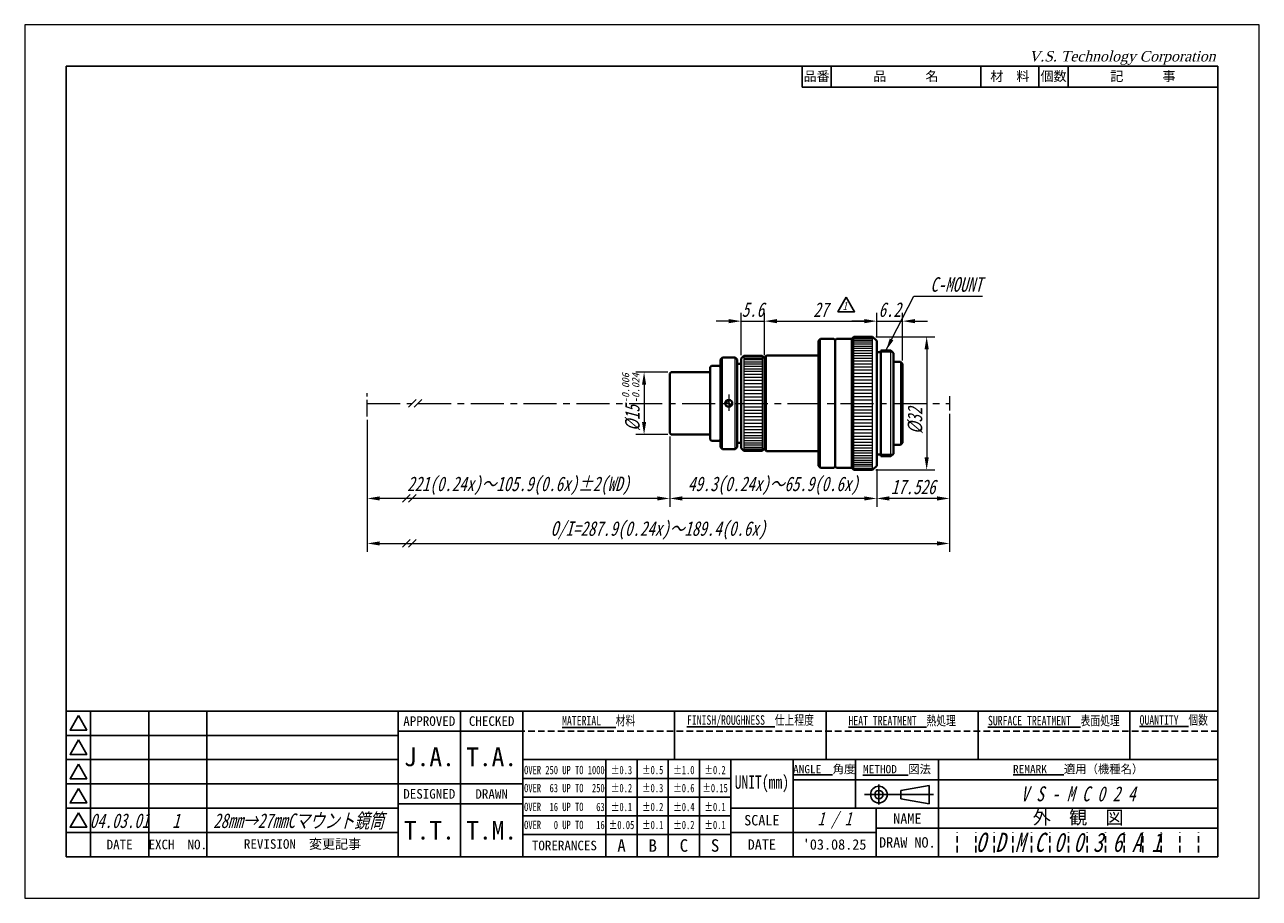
# Model space of a CAD drawing. Header units: millimetres. Extents: x 0 to 297, y 0 to 210.
import ezdxf

# ---------------------------------------------------------------- set-up
doc = ezdxf.new("R2010")
doc.units = ezdxf.units.MM
doc.header["$LTSCALE"] = 0.25
doc.linetypes.add('CENTER', pattern=[50.8, 31.75, -6.35, 6.35, -6.35])
doc.linetypes.add('HIDDEN', pattern=[9.525, 6.35, -3.175])
for name, color, linetype, lineweight in [('11-太線', 7, 'Continuous', 40), ('12-中線', 7, 'Continuous', 20), ('2-中心線', 5, 'CENTER', 20), ('4-寸法線', 5, 'Continuous', 20), ('5-文字', 5, 'Continuous', 20), ('6-図面枠', 5, 'Continuous', 25), ('補助線', 254, 'Continuous', 0)]:
    doc.layers.add(name, color=color, linetype=linetype, lineweight=lineweight)
doc.styles.add('(TNK)aSS', font='MS Gothic.ttf', dxfattribs={"width": 0.75, "oblique": 15, "height": 3.5})
doc.styles.add('italic_01', font='MS Gothic.ttf', dxfattribs={"width": 0.75, "oblique": 15, "height": 2})
doc.styles.add('narrow_01', font='MS Gothic.ttf', dxfattribs={"width": 0.75, "height": 2})
doc.styles.add('VST', font='CENTURY.TTF', dxfattribs={"oblique": 15, "height": 2.5})
doc.dimstyles.new('TMIZO', dxfattribs={"dimscale": 0, "dimtxt": 3.5, "dimasz": 3, "dimexe": 2, "dimexo": 0.8, "dimgap": 1, "dimtad": 3, "dimtoh": 1, "dimdec": 1, "dimrnd": 0.005, "dimdsep": 46, "dimtxsty": '(TNK)aSS', "dimcen": 0, "dimclrd": 5, "dimclre": 5, "dimclrt": 5, "dimaunit": 1, "dimadec": 0, "dimazin": 2, "dimtfac": 1, "dimtdec": 1, "dimtmove": 0, "dimatfit": 3, "dimfxl": 1, "dimtolj": 1, "dimtzin": 0, "dimlwd": -1, "dimlwe": -1, "dimarcsym": 0})

# ---------------------------------------------------------------- blocks, each defined once
blk = doc.blocks.new('*D1')
at = {"layer": '4-寸法線', "color": 5}
for p, q in [((222.48, 116.45), (222.48, 83.3)), ((82.42, 115.05), (82.42, 83.3)), ((85.42, 85.3), (219.48, 85.3))]:
    blk.add_line(p, q, dxfattribs=at)
for points in [[(85.42, 85.8), (85.42, 84.8), (82.42, 85.3)], [(219.48, 85.8), (219.48, 84.8), (222.48, 85.3)]]:
    blk.add_solid(points, dxfattribs=at)
at = {"layer": 'Defpoints', "color": 0}
for p in [(82.42, 115.85), (222.48, 117.25), (222.48, 85.3)]:
    blk.add_point(p, dxfattribs=at)
at = {"layer": '4-寸法線', "color": 5, "insert": (152.45, 88.42), "char_height": 3.5, "attachment_point": 5, "style": '(TNK)aSS'}
blk.add_mtext('\\A1;O/I=287.9(0.24x)～189.4(0.6x)', dxfattribs=at)
blk = doc.blocks.new('*D2')
at = {"layer": '4-寸法線', "color": 5}
for p, q in [((155.18, 110.98), (155.18, 94.12)), ((204.98, 103.18), (204.98, 94.12)), ((201.98, 96.12), (158.18, 96.12))]:
    blk.add_line(p, q, dxfattribs=at)
for points in [[(158.18, 96.62), (158.18, 95.62), (155.18, 96.12)], [(201.98, 96.62), (201.98, 95.62), (204.98, 96.12)]]:
    blk.add_solid(points, dxfattribs=at)
at = {"layer": 'Defpoints', "color": 0}
for p in [(155.18, 111.78), (204.98, 103.98), (155.18, 96.12)]:
    blk.add_point(p, dxfattribs=at)
at = {"layer": '4-寸法線', "color": 5, "insert": (180.08, 99.16), "char_height": 3.5, "attachment_point": 5, "style": '(TNK)aSS'}
blk.add_mtext('\\A1;49.3(0.24x)～65.9(0.6x)', dxfattribs=at)
blk = doc.blocks.new('*D3')
at = {"layer": '4-寸法線', "color": 5}
for p, q in [((82.42, 115.05), (82.42, 94.12)), ((155.18, 110.98), (155.18, 94.12)), ((152.18, 96.12), (85.42, 96.12))]:
    blk.add_line(p, q, dxfattribs=at)
for points in [[(85.42, 96.62), (85.42, 95.62), (82.42, 96.12)], [(152.18, 96.62), (152.18, 95.62), (155.18, 96.12)]]:
    blk.add_solid(points, dxfattribs=at)
at = {"layer": 'Defpoints', "color": 0}
for p in [(82.42, 115.85), (155.18, 111.78), (82.42, 96.12)]:
    blk.add_point(p, dxfattribs=at)
at = {"layer": '4-寸法線', "color": 5, "insert": (118.8, 99.16), "char_height": 3.5, "attachment_point": 5, "style": '(TNK)aSS'}
blk.add_mtext('\\A1;221(0.24x)～105.9(0.6x)±2(WD)', dxfattribs=at)
blk = doc.blocks.new('*D4')
at = {"layer": '4-寸法線', "color": 5}
for p, q in [((222.48, 116.45), (222.48, 94.12)), ((204.98, 103.18), (204.98, 94.12)), ((219.48, 96.12), (207.98, 96.12))]:
    blk.add_line(p, q, dxfattribs=at)
for points in [[(207.98, 96.62), (207.98, 95.62), (204.98, 96.12)], [(219.48, 96.62), (219.48, 95.62), (222.48, 96.12)]]:
    blk.add_solid(points, dxfattribs=at)
at = {"layer": 'Defpoints', "color": 0}
for p in [(222.48, 117.25), (204.98, 103.98), (204.98, 96.12)]:
    blk.add_point(p, dxfattribs=at)
at = {"layer": '4-寸法線', "color": 5, "insert": (213.73, 98.87), "char_height": 3.5, "attachment_point": 5, "style": '(TNK)aSS'}
blk.add_mtext('\\A1;17.526', dxfattribs=at)
blk = doc.blocks.new('*D5')
at = {"layer": '4-寸法線', "color": 5}
for p, q in [((204.78, 134.98), (218.98, 134.98)), ((216.98, 131.98), (216.98, 105.98)), ((204.78, 102.98), (218.98, 102.98))]:
    blk.add_line(p, q, dxfattribs=at)
for points in [[(216.48, 131.98), (217.48, 131.98), (216.98, 134.98)], [(216.48, 105.98), (217.48, 105.98), (216.98, 102.98)]]:
    blk.add_solid(points, dxfattribs=at)
at = {"layer": 'Defpoints', "color": 0}
for p in [(203.98, 134.98), (203.98, 102.98), (216.98, 102.98)]:
    blk.add_point(p, dxfattribs=at)
at = {"layer": '4-寸法線', "color": 5, "insert": (214.23, 114.8), "char_height": 3.5, "attachment_point": 5, "rotation": 90, "style": '(TNK)aSS'}
blk.add_mtext('\\A1;{\\fMS UI Gothic|b0|i0|c128|p17;%%c}32', dxfattribs=at)
blk = doc.blocks.new('*D6')
at = {"layer": '4-寸法線', "color": 5}
for p, q in [((177.98, 130.78), (177.98, 140.74)), ((204.98, 134.78), (204.98, 140.74)), ((180.98, 138.74), (201.98, 138.74))]:
    blk.add_line(p, q, dxfattribs=at)
for points in [[(180.98, 139.24), (180.98, 138.24), (177.98, 138.74)], [(201.98, 139.24), (201.98, 138.24), (204.98, 138.74)]]:
    blk.add_solid(points, dxfattribs=at)
at = {"layer": 'Defpoints', "color": 0}
for p in [(204.98, 138.74), (204.98, 133.98), (177.98, 129.98)]:
    blk.add_point(p, dxfattribs=at)
at = {"layer": '4-寸法線', "color": 5, "insert": (191.48, 141.49), "char_height": 3.5, "attachment_point": 5, "style": '(TNK)aSS'}
blk.add_mtext('\\A1;27', dxfattribs=at)
blk = doc.blocks.new('*D7')
at = {"layer": '4-寸法線', "color": 5}
for p, q in [((154.68, 126.48), (147, 126.48)), ((149, 123.48), (149, 114.48)), ((154.68, 111.48), (147, 111.48))]:
    blk.add_line(p, q, dxfattribs=at)
for points in [[(148.5, 123.48), (149.5, 123.48), (149, 126.48)], [(148.5, 114.48), (149.5, 114.48), (149, 111.48)]]:
    blk.add_solid(points, dxfattribs=at)
at = {"layer": 'Defpoints', "color": 0}
for p in [(155.48, 126.48), (149, 111.48), (155.48, 111.48)]:
    blk.add_point(p, dxfattribs=at)
at = {"layer": '4-寸法線', "color": 5, "insert": (146.25, 115.45), "char_height": 3.5, "attachment_point": 5, "rotation": 90, "style": '(TNK)aSS'}
blk.add_mtext('\\A1;%%c15', dxfattribs=at)
blk = doc.blocks.new('*D8')
at = {"layer": '4-寸法線', "color": 5}
for p, q in [((204.98, 134.78), (204.98, 140.74)), ((211.18, 129.28), (211.18, 140.74)), ((201.98, 138.74), (198.98, 138.74)), ((204.98, 138.74), (211.18, 138.74)), ((214.18, 138.74), (217.18, 138.74))]:
    blk.add_line(p, q, dxfattribs=at)
for points in [[(201.98, 139.24), (201.98, 138.24), (204.98, 138.74)], [(214.18, 139.24), (214.18, 138.24), (211.18, 138.74)]]:
    blk.add_solid(points, dxfattribs=at)
at = {"layer": 'Defpoints', "color": 0}
for p in [(211.18, 138.74), (204.98, 133.98), (211.18, 128.48)]:
    blk.add_point(p, dxfattribs=at)
at = {"layer": '4-寸法線', "color": 5, "insert": (208.08, 141.49), "char_height": 3.5, "attachment_point": 5, "style": '(TNK)aSS'}
blk.add_mtext('\\A1;6.2', dxfattribs=at)
blk = doc.blocks.new('*D10')
at = {"layer": '4-寸法線', "color": 5}
for p, q in [((172.38, 130.58), (172.38, 140.74)), ((177.98, 130.58), (177.98, 140.74)), ((169.38, 138.74), (166.38, 138.74)), ((172.38, 138.74), (177.98, 138.74)), ((180.98, 138.74), (183.98, 138.74))]:
    blk.add_line(p, q, dxfattribs=at)
for points in [[(169.38, 139.24), (169.38, 138.24), (172.38, 138.74)], [(180.98, 139.24), (180.98, 138.24), (177.98, 138.74)]]:
    blk.add_solid(points, dxfattribs=at)
at = {"layer": 'Defpoints', "color": 0}
for p in [(177.98, 138.74), (172.38, 129.78), (177.98, 129.78)]:
    blk.add_point(p, dxfattribs=at)
at = {"layer": '4-寸法線', "color": 5, "insert": (175.18, 141.49), "char_height": 3.5, "attachment_point": 5, "style": '(TNK)aSS'}
blk.add_mtext('\\A1;5.6', dxfattribs=at)

msp = doc.modelspace()

# ---------------------------------------------------------------- linework, layer by layer
at = {"layer": '11-太線', "ltscale": 0.5}
for p, q in [((191.48, 134.48), (190.98, 133.98)), ((190.98, 118.98), (190.98, 133.98)), ((194.68, 134.48), (191.48, 134.48)), ((194.68, 134.48), (194.98, 134.18)), ((195.28, 134.48), (194.98, 134.18)), ((194.98, 118.98), (194.98, 134.18)), ((198.98, 134.48), (195.28, 134.48)), ((198.98, 134.48), (199.48, 134.98)), ((198.98, 118.98), (198.98, 134.48)), ((199.48, 134.98), (203.98, 134.98)), ((203.98, 134.98), (204.98, 133.98)), ((204.98, 118.98), (204.98, 133.98)), ((198.98, 131.88), (198.98, 132.88)), ((205.98, 131.28), (204.98, 131.28)), ((205.98, 131.68), (205.98, 106.28)), ((205.98, 131.68), (208.38, 131.68)), ((208.38, 131.68), (208.98, 131.08)), ((208.98, 106.88), (208.98, 131.08)), ((167.88, 129.98), (167.38, 129.48)), ((170.88, 129.98), (167.88, 129.98)), ((170.88, 129.98), (171.38, 129.48)), ((172.98, 130.38), (172.38, 129.78)), ((172.38, 118.98), (172.38, 129.78)), ((172.38, 118.98), (172.38, 129.48)), ((177.38, 130.38), (172.98, 130.38)), ((177.38, 130.38), (177.98, 129.78)), ((177.98, 129.98), (178.48, 130.48)), ((177.98, 118.98), (177.98, 129.98)), ((190.98, 130.48), (178.48, 130.48)), ((208.98, 128.98), (210.68, 128.98)), ((210.68, 128.98), (211.18, 128.48)), ((211.18, 109.48), (211.18, 128.48)), ((172.38, 118.98), (172.38, 108.48)), ((172.38, 118.98), (172.38, 108.18)), ((177.98, 118.98), (177.98, 107.98)), ((190.98, 118.98), (190.98, 103.98)), ((194.98, 118.98), (194.98, 103.78)), ((198.98, 118.98), (198.98, 103.48)), ((204.98, 118.98), (204.98, 103.98)), ((167.88, 107.98), (167.38, 108.48)), ((170.88, 107.98), (167.88, 107.98)), ((170.88, 107.98), (171.38, 108.48)), ((172.98, 107.58), (172.38, 108.18)), ((177.38, 107.58), (172.98, 107.58)), ((177.38, 107.58), (177.98, 108.18)), ((177.98, 107.98), (178.48, 107.48)), ((190.98, 107.48), (178.48, 107.48)), ((208.98, 108.98), (210.68, 108.98)), ((210.68, 108.98), (211.18, 109.48)), ((191.48, 103.48), (190.98, 103.98)), ((198.98, 106.08), (198.98, 105.08)), ((203.98, 102.98), (204.98, 103.98)), ((205.98, 106.68), (204.98, 106.68)), ((205.98, 106.28), (208.38, 106.28)), ((208.38, 106.28), (208.98, 106.88)), ((194.68, 103.48), (191.48, 103.48)), ((194.68, 103.48), (194.98, 103.78)), ((195.28, 103.48), (194.98, 103.78)), ((198.98, 103.48), (195.28, 103.48)), ((198.98, 103.48), (199.48, 102.98)), ((199.48, 102.98), (203.98, 102.98))]:
    msp.add_line(p, q, dxfattribs=at)
at = {"layer": '11-太線'}
for p, q in [((165.18, 127.98), (164.88, 127.68)), ((165.18, 127.98), (167.08, 127.98)), ((167.08, 127.98), (167.38, 127.68)), ((167.38, 129.48), (167.38, 108.48)), ((171.38, 129.48), (171.38, 108.48)), ((172.38, 128.48), (171.38, 128.48)), ((177.98, 129.98), (177.98, 107.98)), ((155.48, 126.48), (155.18, 126.18)), ((155.18, 126.18), (155.18, 111.78)), ((164.88, 126.48), (155.48, 126.48)), ((164.88, 118.98), (164.88, 127.68)), ((164.88, 118.98), (164.88, 110.28)), ((155.48, 111.48), (155.18, 111.78)), ((164.88, 111.48), (155.48, 111.48)), ((165.18, 109.98), (164.88, 110.28)), ((165.18, 109.98), (167.08, 109.98)), ((167.08, 109.98), (167.38, 110.28)), ((172.38, 109.48), (171.38, 109.48))]:
    msp.add_line(p, q, dxfattribs=at)
at = {"layer": '11-太線', "ltscale": 0.5}
msp.add_circle((169.38, 118.98), 0.85, dxfattribs=at)
at = {"layer": '12-中線', "ltscale": 0.5}
for p, q in [((191.48, 103.48), (191.48, 134.48)), ((199.48, 102.98), (199.48, 134.98)), ((199.48, 134.58), (203.98, 134.58)), ((203.98, 134.08), (199.48, 134.08)), ((203.98, 133.68), (199.48, 133.68)), ((203.98, 102.98), (203.98, 134.98)), ((203.98, 133.18), (199.48, 133.18)), ((203.98, 132.68), (199.48, 132.68)), ((203.98, 132.18), (199.48, 132.18)), ((203.98, 131.58), (199.48, 131.58)), ((203.98, 130.98), (199.48, 130.98)), ((208.78, 131.28), (205.98, 131.28)), ((208.38, 106.28), (208.38, 131.68)), ((167.88, 107.98), (167.88, 129.98)), ((170.88, 107.98), (170.88, 129.98)), ((172.98, 130.38), (172.98, 107.58)), ((172.98, 130.28), (177.38, 130.28)), ((172.98, 129.88), (177.38, 129.88)), ((172.98, 129.48), (177.38, 129.48)), ((172.98, 128.98), (177.38, 128.98)), ((172.98, 128.48), (177.38, 128.48)), ((172.98, 127.88), (177.38, 127.88)), ((177.38, 130.38), (177.38, 107.58)), ((178.48, 107.48), (178.48, 130.48)), ((203.98, 130.38), (199.48, 130.38)), ((203.98, 129.78), (199.48, 129.78)), ((203.98, 129.08), (199.48, 129.08)), ((203.98, 128.38), (199.48, 128.38)), ((172.98, 127.28), (177.38, 127.28)), ((172.98, 126.68), (177.38, 126.68)), ((172.98, 125.98), (177.38, 125.98)), ((172.98, 125.28), (177.38, 125.28)), ((203.98, 127.68), (199.48, 127.68)), ((203.98, 126.98), (199.48, 126.98)), ((203.98, 126.18), (199.48, 126.18)), ((203.98, 125.38), (199.48, 125.38)), ((172.98, 124.58), (177.38, 124.58)), ((172.98, 123.78), (177.38, 123.78)), ((172.98, 122.98), (177.38, 122.98)), ((172.98, 122.18), (177.38, 122.18)), ((203.98, 124.58), (199.48, 124.58)), ((203.98, 123.78), (199.48, 123.78)), ((203.98, 122.98), (199.48, 122.98)), ((203.98, 122.18), (199.48, 122.18)), ((169.87, 118.28), (168.68, 119.46)), ((170.08, 118.49), (168.9, 119.68)), ((172.98, 121.38), (177.38, 121.38)), ((172.98, 120.58), (177.38, 120.58)), ((172.98, 119.78), (177.38, 119.78)), ((172.98, 118.98), (177.38, 118.98)), ((203.98, 121.38), (199.48, 121.38)), ((203.98, 120.58), (199.48, 120.58)), ((203.98, 119.78), (199.48, 119.78)), ((199.48, 118.98), (203.98, 118.98)), ((172.98, 118.18), (177.38, 118.18)), ((172.98, 117.38), (177.38, 117.38)), ((172.98, 116.58), (177.38, 116.58)), ((203.98, 118.18), (199.48, 118.18)), ((203.98, 117.38), (199.48, 117.38)), ((203.98, 116.58), (199.48, 116.58)), ((172.98, 115.78), (177.38, 115.78)), ((172.98, 114.98), (177.38, 114.98)), ((172.98, 114.18), (177.38, 114.18)), ((172.98, 113.38), (177.38, 113.38)), ((203.98, 115.78), (199.48, 115.78)), ((203.98, 114.98), (199.48, 114.98)), ((203.98, 114.18), (199.48, 114.18)), ((203.98, 113.38), (199.48, 113.38)), ((172.98, 112.68), (177.38, 112.68)), ((172.98, 111.98), (177.38, 111.98)), ((172.98, 111.28), (177.38, 111.28)), ((172.98, 110.68), (177.38, 110.68)), ((172.98, 110.08), (177.38, 110.08)), ((203.98, 112.58), (199.48, 112.58)), ((203.98, 111.78), (199.48, 111.78)), ((203.98, 110.98), (199.48, 110.98)), ((203.98, 110.28), (199.48, 110.28)), ((172.98, 109.48), (177.38, 109.48)), ((172.98, 108.98), (177.38, 108.98)), ((172.98, 108.48), (177.38, 108.48)), ((172.98, 108.08), (177.38, 108.08)), ((172.98, 107.68), (177.38, 107.68)), ((203.98, 109.58), (199.48, 109.58)), ((203.98, 108.88), (199.48, 108.88)), ((203.98, 108.18), (199.48, 108.18)), ((203.98, 107.58), (199.48, 107.58)), ((203.98, 106.98), (199.48, 106.98)), ((203.98, 106.38), (199.48, 106.38)), ((203.98, 105.78), (199.48, 105.78)), ((203.98, 105.28), (199.48, 105.28)), ((203.98, 104.78), (199.48, 104.78)), ((203.98, 104.28), (199.48, 104.28)), ((208.78, 106.68), (205.98, 106.68)), ((203.98, 103.88), (199.48, 103.88)), ((199.48, 103.38), (203.98, 103.38))]:
    msp.add_line(p, q, dxfattribs=at)
at = {"layer": '12-中線'}
msp.add_line((210.68, 128.98), (210.68, 108.98), dxfattribs=at)
at = {"layer": '2-中心線', "ltscale": 0.5}
for p, q in [((82.42, 115.85), (82.42, 122.11)), ((94.14, 119.91), (92.29, 118.05)), ((95.55, 119.91), (93.7, 118.05)), ((169.38, 121.11), (169.38, 116.63))]:
    msp.add_line(p, q, dxfattribs=at)
at = {"layer": '2-中心線'}
for p, q in [((82.42, 118.98), (93.21, 118.98)), ((94.63, 118.98), (222.48, 118.98))]:
    msp.add_line(p, q, dxfattribs=at)
at = {"layer": '4-寸法線'}
msp.add_line((222.48, 120.71), (222.48, 117.25), dxfattribs=at)
at = {"layer": '4-寸法線', "ltscale": 0.5}
for p, q in [((92.73, 97.04), (90.87, 95.19)), ((94.14, 97.04), (92.29, 95.19)), ((92.73, 86.22), (90.87, 84.37)), ((94.14, 86.22), (92.29, 84.37))]:
    msp.add_line(p, q, dxfattribs=at)
at = {"layer": '6-図面枠'}
for p, q in [((10, 200), (10, 10)), ((287, 200), (10, 200)), ((187, 195), (187, 200)), ((194, 195), (194, 200)), ((230, 195), (230, 200)), ((244, 195), (244, 200)), ((251, 195), (251, 200)), ((287, 10), (287, 200)), ((287, 195), (187, 195)), ((287, 45), (10, 45)), ((15.83, 45), (15.83, 10)), ((29.83, 45), (29.83, 10)), ((43.83, 45), (43.83, 10)), ((89.83, 45), (89.83, 10)), ((104.83, 45), (104.83, 10)), ((119.83, 45), (119.83, 10)), ((156.33, 33.33), (156.33, 45)), ((192.83, 33.33), (192.83, 45)), ((229.33, 33.33), (229.33, 45)), ((265.83, 33.33), (265.83, 45)), ((15.83, 39.17), (10, 39.17)), ((29.83, 39.17), (15.83, 39.17)), ((43.83, 39.17), (29.83, 39.17)), ((89.83, 39.17), (43.83, 39.17)), ((119.83, 40.17), (89.83, 40.17)), ((15.83, 33.33), (10, 33.33)), ((29.83, 33.33), (15.83, 33.33)), ((43.83, 33.33), (29.83, 33.33)), ((89.83, 33.33), (43.83, 33.33)), ((287, 33.33), (119.83, 33.33)), ((139.83, 10), (139.83, 33.33)), ((147.33, 10), (147.33, 33.33)), ((154.83, 10), (154.83, 33.33)), ((162.33, 10), (162.33, 33.33)), ((169.83, 10), (169.83, 33.33)), ((184.83, 21.67), (184.83, 33.33)), ((199.83, 21.67), (199.83, 33.33)), ((219.83, 10), (219.83, 33.33)), ((15.83, 27.5), (10, 27.5)), ((29.83, 27.5), (15.83, 27.5)), ((43.83, 27.5), (29.83, 27.5)), ((89.83, 27.5), (43.83, 27.5)), ((119.83, 27.5), (89.83, 27.5)), ((169.83, 28.83), (119.83, 28.83)), ((287, 28.5), (184.83, 28.5)), ((205.48, 27.33), (205.48, 22.53)), ((217.6, 27.15), (210.8, 25.94)), ((217.6, 24.93), (217.6, 27.15)), ((169.83, 24.33), (119.83, 24.33)), ((202, 24.93), (218.66, 24.93)), ((210.8, 24.93), (210.8, 25.94)), ((210.8, 24.93), (210.8, 23.91)), ((217.6, 22.7), (210.8, 23.91)), ((217.6, 24.93), (217.6, 22.7)), ((15.83, 21.67), (10, 21.67)), ((29.83, 21.67), (15.83, 21.67)), ((43.83, 21.67), (29.83, 21.67)), ((89.83, 21.67), (43.83, 21.67)), ((119.83, 22.67), (89.83, 22.67)), ((169.83, 21.67), (287, 21.67)), ((184.83, 10), (184.83, 21.67)), ((204.83, 10), (204.83, 21.67)), ((169.83, 19.83), (119.83, 19.83)), ((15.83, 15.83), (10, 15.83)), ((29.83, 15.83), (15.83, 15.83)), ((43.83, 15.83), (29.83, 15.83)), ((89.83, 15.83), (43.83, 15.83)), ((169.83, 15.33), (119.83, 15.33)), ((204.83, 15.83), (169.83, 15.83)), ((287, 16.83), (204.83, 16.83)), ((219.83, 16.83), (219.83, 10)), ((10, 10), (287, 10))]:
    msp.add_line(p, q, dxfattribs=at)
at = {"layer": '6-図面枠', "linetype": 'HIDDEN'}
msp.add_line((287, 40.17), (119.83, 40.17), dxfattribs=at)
at = {"layer": '6-図面枠', "color": 2, "linetype": 'HIDDEN'}
for p, q in [((224.3, 11), (224.3, 15.83)), ((228.77, 11), (228.77, 15.83)), ((233.23, 11), (233.23, 15.83)), ((237.7, 11), (237.7, 15.83)), ((242.17, 11), (242.17, 15.83)), ((246.63, 11), (246.63, 15.83)), ((251.1, 11), (251.1, 15.83)), ((255.57, 11), (255.57, 15.83)), ((260.03, 11), (260.03, 15.83)), ((264.5, 11), (264.5, 15.83)), ((268.97, 11), (268.97, 15.83)), ((273.43, 11), (273.43, 15.83)), ((277.9, 11), (277.9, 15.83)), ((282.37, 11), (282.37, 15.83))]:
    msp.add_line(p, q, dxfattribs=at)
at = {"layer": '6-図面枠'}
for points in [[(197.63, 144.51), (195.61, 141.01), (199.65, 141.01)], [(12.92, 43.92), (10.9, 40.42), (14.94, 40.42)], [(12.92, 38.08), (10.9, 34.58), (14.94, 34.58)], [(12.92, 32.25), (10.9, 28.75), (14.94, 28.75)], [(12.92, 26.42), (10.9, 22.92), (14.94, 22.92)], [(12.92, 20.58), (10.9, 17.08), (14.94, 17.08)]]:
    msp.add_lwpolyline(points, close=True, dxfattribs=at)
for radius in [2, 1]:
    msp.add_circle((205.48, 24.93), radius, dxfattribs=at)
at = {"layer": '補助線'}
for p, q in [((297, 210), (0, 210)), ((0, 210), (0, 0)), ((297, 0), (297, 210)), ((0, 0), (297, 0))]:
    msp.add_line(p, q, dxfattribs=at)

# ---------------------------------------------------------------- texts
at = {"layer": '4-寸法線', "style": '(TNK)aSS', "oblique": 15}
for s, p in [('-0.006', (145.42, 119.07)), ('-0.024', (147.85, 119.07))]:
    msp.add_text(s, height=1.75, rotation=90, dxfattribs=at).set_placement(p)
at = {"layer": '4-寸法線', "color": 5, "insert": (217.87, 145.75), "char_height": 3.5, "attachment_point": 7, "style": '(TNK)aSS'}
msp.add_mtext('C-MOUNT', dxfattribs=at)
at = {"layer": '5-文字', "style": '(TNK)aSS', "oblique": 15, "width": 0.75}
for s, height, p in [('1', 2, (196.76, 141.38)), ('28mm→27mmCマウント鏡筒', 3.5, (45.34, 16.9)), ('04.03.01', 3.5, (15.64, 16.9)), ('1', 3.5, (35.5, 16.9))]:
    msp.add_text(s, height=height, dxfattribs=at).set_placement(p)
at = {"layer": '6-図面枠'}
for s, insert, char_height, width, attachment_point, style in [('V.S. Technology Corporation', (241.58, 203.67), 2.5, 50, 1, 'VST'), ('{\\fＭＳ ゴシック|b0|i0|c128|p49;\\LFINISH/ROUGHNESS\\l  仕上程度}', (174.58, 42.58), 2.3, 36.5, 5, 'narrow_01'), ('{\\fＭＳ ゴシック|b0|i0|c128|p49;\\LHEAT TREATMENT\\l  熱処理}', (211.08, 42.58), 2.3, 36.5, 5, 'narrow_01'), ('{\\fＭＳ ゴシック|b0|i0|c128|p49;\\LSURFACE TREATMENT\\l  表面処理}', (247.58, 42.58), 2.3, 36.5, 5, 'narrow_01'), ('{\\fＭＳ ゴシック|b0|i0|c128|p49;\\LQUANTITY\\l  個数}', (276.42, 42.58), 2.3, 21.1667, 5, 'narrow_01'), ('{\\fＭＳ ゴシック|b0|i0|c128|p49;\\LMATERIAL\\l   材料}', (138.08, 42.58), 2.3, 36.5, 5, 'narrow_01'), ('OVER 250 UP TO 1000', (129.83, 30.82), 2, 20, 5, 'narrow_01'), ('±0.3', (143.58, 30.82), 2, 7.5, 5, 'narrow_01'), ('±0.5', (151.08, 30.82), 2, 7.5, 5, 'narrow_01'), ('±1.0', (158.58, 30.82), 2, 7.5, 5, 'narrow_01'), ('±0.2', (166.08, 30.82), 2, 7.5, 5, 'narrow_01'), ('UNIT(mm)', (177.33, 27.5), 3.2, 15, 5, 'narrow_01'), ('OVER  63 UP TO  250', (129.83, 26.48), 2, 20, 5, 'narrow_01'), ('±0.2', (143.58, 26.48), 2, 7.5, 5, 'narrow_01'), ('{\\fＭＳ ゴシック|b0|i0|c128|p49;±0.3}', (151.08, 26.48), 2, 7.5, 5, 'narrow_01'), ('{\\fＭＳ ゴシック|b0|i0|c128|p49;±0.6}', (158.58, 26.48), 2, 7.5, 5, 'narrow_01'), ('{\\fＭＳ ゴシック|b0|i0|c128|p49;±0.15}', (166.08, 26.48), 2, 7.5, 5, 'narrow_01'), ('V S - M C 0 2 4', (253.42, 25.08), 3.6, 67.1667, 5, 'italic_01'), ('OVER  16 UP TO   63', (129.83, 21.95), 2, 20, 5, 'narrow_01'), ('{\\fＭＳ ゴシック|b0|i0|c128|p49;±0.1}', (143.58, 21.95), 2, 7.5, 5, 'narrow_01'), ('{\\fＭＳ ゴシック|b0|i0|c128|p49;±0.2}', (151.08, 21.95), 2, 7.5, 5, 'narrow_01'), ('{\\fＭＳ ゴシック|b0|i0|c128|p49;±0.4}', (158.58, 21.95), 2, 7.5, 5, 'narrow_01'), ('{\\fＭＳ ゴシック|b0|i0|c128|p49;±0.1}', (166.08, 21.95), 2, 7.5, 5, 'narrow_01'), ('1 / 1', (194.83, 18.75), 3.2, 20, 5, 'italic_01'), ('OVER   0 UP TO   16', (129.83, 17.62), 2, 20, 5, 'narrow_01'), ('{\\fＭＳ ゴシック|b0|i0|c128|p49;±0.05}', (143.58, 17.62), 2, 7.5, 5, 'narrow_01'), ('{\\fＭＳ ゴシック|b0|i0|c128|p49;±0.1}', (151.08, 17.62), 2, 7.5, 5, 'narrow_01'), ('{\\fＭＳ ゴシック|b0|i0|c128|p49;±0.2}', (158.58, 17.62), 2, 7.5, 5, 'narrow_01'), ('{\\fＭＳ ゴシック|b0|i0|c128|p49;±0.1}', (166.08, 17.62), 2, 7.5, 5, 'narrow_01'), ('O D M C 0 0 3 6 A 1', (251.1, 13.42), 4.6, 67.1667, 5, 'italic_01')]:
    msp.add_mtext(s, dxfattribs=dict(at, insert=insert, char_height=char_height, width=width, attachment_point=attachment_point, style=style))
at = {"layer": '6-図面枠', "attachment_point": 5}
for s, insert, char_height, width in [('{\\fＭＳ ゴシック|b0|i0|c128|p49;品\u3000\u3000\u3000名}', (212, 197.5), 2.3, 36), ('{\\fＭＳ ゴシック|b0|i0|c128|p49;品番}', (190.5, 197.5), 2.3, 7), ('{\\fＭＳ ゴシック|b0|i0|c128|p49;材\u3000料}', (237, 197.5), 2.3, 14), ('{\\fＭＳ ゴシック|b0|i0|c128|p49;個数}', (247.5, 197.5), 2.3, 7), ('{\\fＭＳ ゴシック|b0|i0|c128|p49;記\u3000\u3000\u3000事}', (269, 197.5), 2.3, 36), ('{\\fＭＳ ゴシック|b0|i0|c128|p49;APPROVED}', (97.33, 42.58), 2.3, 15), ('{\\fＭＳ ゴシック|b0|i0|c128|p49;CHECKED}', (112.33, 42.58), 2.3, 15), ('{\\fＭＳ ゴシック|b0|i0|c128|p49;J.A.}', (97.35, 33.97), 4.5, 15), ('{\\fＭＳ ゴシック|b0|i0|c128|p49;T.A.}', (112.33, 33.97), 4.5, 15), ('{\\fＭＳ ゴシック|b0|i0|c128|p49;\\LANGLE\\l  角度}', (192.33, 30.92), 2, 15), ('{\\fＭＳ ゴシック|b0|i0|c128|p49;\\LMETHOD\\l  図法}', (209.83, 30.92), 2, 20), ('{\\fＭＳ ゴシック|b0|i0|c128|p49;\\LREMARK\\l   適用（機種名）}', (253.42, 30.92), 2, 67.1667), ('{\\fＭＳ ゴシック|b0|i0|c128|p49;DESIGNED}', (97.33, 25.08), 2.3, 15), ('{\\fＭＳ ゴシック|b0|i0|c128|p49;DRAWN}', (112.33, 25.08), 2.3, 15), ('{\\fＭＳ ゴシック|b0|i0|c128|p49;外\u3000観\u3000図}', (253.42, 19.25), 3.2, 67.1667), ('{\\fＭＳ ゴシック|b0|i0|c128|p49;T.T.}', (97.35, 16.33), 4.5, 15), ('{\\fＭＳ ゴシック|b0|i0|c128|p49;T.M.}', (112.33, 16.33), 4.5, 15), ('{\\fＭＳ ゴシック|b0|i0|c128|p49;SCALE}', (177.33, 18.75), 2.5, 15), ('{\\fＭＳ ゴシック|b0|i0|c128|p49;NAME}', (212.33, 19.15), 2.5, 15), ('{\\fＭＳ ゴシック|b0|i0|c128|p49;EXCH  NO.}', (36.83, 12.92), 2.3, 14), ('{\\fＭＳ ゴシック|b0|i0|c128|p49;DRAW NO.}', (212.33, 13.42), 2.5, 15), ('{\\fＭＳ ゴシック|b0|i0|c128|p49;DATE}', (22.83, 12.92), 2.3, 14), ('{\\fＭＳ ゴシック|b0|i0|c128|p49;REVISION  変更記事}', (66.83, 12.92), 2.3, 46), ('{\\fＭＳ ゴシック|b0|i0|c128|p49;TORERANCES}', (129.83, 12.67), 2.3, 20), ('{\\fＭＳ ゴシック|b0|i0|c128|p49;A}', (143.58, 12.67), 3, 7.5), ('{\\fＭＳ ゴシック|b0|i0|c128|p49;B}', (151.08, 12.67), 3, 7.5), ('{\\fＭＳ ゴシック|b0|i0|c128|p49;C}', (158.58, 12.67), 3, 7.5), ('{\\fＭＳ ゴシック|b0|i0|c128|p49;S}', (166.08, 12.67), 3, 7.5), ('{\\fＭＳ ゴシック|b0|i0|c128|p49;DATE}', (177.33, 12.92), 2.5, 15), ("{\\fＭＳ ゴシック|b0|i0|c128|p49;'03.08.25}", (194.83, 12.92), 2.5, 20)]:
    msp.add_mtext(s, dxfattribs=dict(at, insert=insert, char_height=char_height, width=width))

# ---------------------------------------------------------------- dimensions: what is measured, and where the dimension line sits
at = {"layer": '4-寸法線'}
for base, p1, p2, picture, middle in [((177.98, 138.74), (172.38, 129.78), (177.98, 129.78), '*D10', (175.18, 138.74)), ((211.18, 138.74), (204.98, 133.98), (211.18, 128.48), '*D8', (208.08, 138.74))]:
    dim = msp.add_linear_dim(base=base, p1=p1, p2=p2, dimstyle='TMIZO', override={"dimscale": 1}, dxfattribs=at)
    dim.commit()
    dim.dimension.update_dxf_attribs({"geometry": picture, "text_midpoint": middle, "dimtype": 160})
dim = msp.add_linear_dim(base=(204.98, 138.74), p1=(177.98, 129.98), p2=(204.98, 133.98), dimstyle='TMIZO', override={"dimscale": 1}, dxfattribs=at)
dim.commit()
dim.dimension.update_dxf_attribs({"geometry": '*D6', "text_midpoint": (191.48, 141.49)})
for base, p1, p2, text, picture, middle in [((216.98, 102.98), (203.98, 134.98), (203.98, 102.98), '{\\fMS UI Gothic|b0|i0|c128|p17;%%c}<>', '*D5', (216.98, 114.8)), ((149, 111.48), (155.48, 126.48), (155.48, 111.48), '%%c<>', '*D7', (149, 115.45))]:
    dim = msp.add_linear_dim(base=base, p1=p1, p2=p2, angle=90, text=text, dimstyle='TMIZO', override={"dimscale": 1}, dxfattribs=at)
    dim.commit()
    dim.dimension.update_dxf_attribs({"geometry": picture, "text_midpoint": middle, "dimtype": 160})
for base, p1, p2, text, picture, middle in [((222.48, 85.3), (82.42, 115.85), (222.48, 117.25), 'O/I=287.9(0.24x)～189.4(0.6x)', '*D1', (152.45, 88.42)), ((82.42, 96.12), (155.18, 111.78), (82.42, 115.85), '221(0.24x)～105.9(0.6x)±2(WD)', '*D3', (118.8, 99.16)), ((204.98, 96.12), (222.48, 117.25), (204.98, 103.98), '17.526', '*D4', (213.73, 98.87)), ((155.18, 96.12), (204.98, 103.98), (155.18, 111.78), '49.3(0.24x)～65.9(0.6x)', '*D2', (180.08, 99.16))]:
    dim = msp.add_linear_dim(base=base, p1=p1, p2=p2, text=text, dimstyle='TMIZO', override={"dimscale": 1}, dxfattribs=at)
    dim.commit()
    dim.dimension.update_dxf_attribs({"geometry": picture, "text_midpoint": middle})

# ---------------------------------------------------------------- leaders
at = {"layer": '4-寸法線', "annotation_type": 0, "has_hookline": 1, "hookline_direction": 0, "text_width": 12.56}
msp.add_leader([(207.18, 131.68), (213.87, 144.75), (216.87, 144.75)], dimstyle='TMIZO', override={"dimscale": 1, "dimtad": 1}, dxfattribs=at)

doc.saveas('drawing.dxf')
